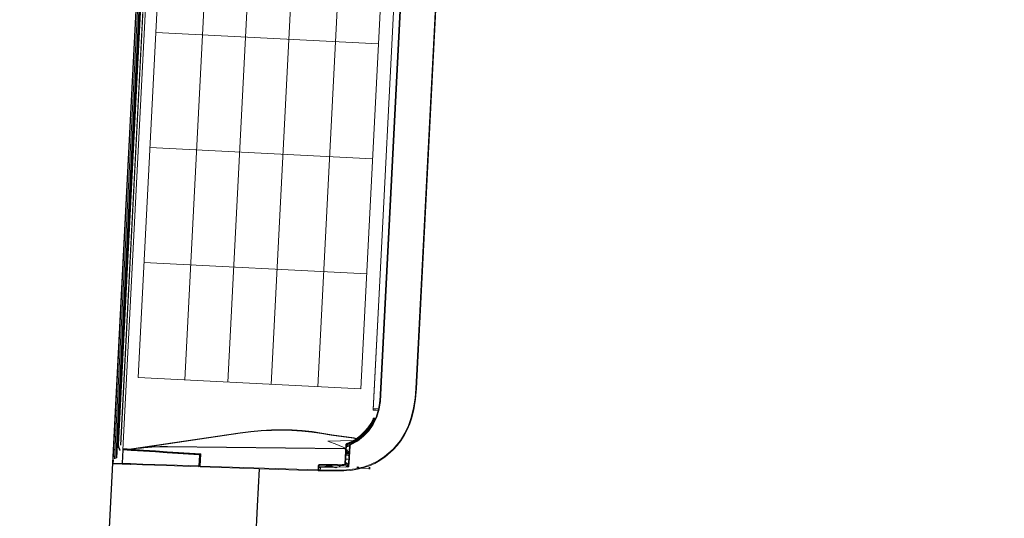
# Model space of a CAD drawing. Header units: centimetres. Extents: x -1062 to 5388, y 1642 to 2943.
# Tile 56 of 90: x 4196 to 4265, y 2468 to 2503. Entities that reach past the tile are written whole.
import ezdxf

# ---------------------------------------------------------------- set-up
doc = ezdxf.new("R2010")
doc.units = ezdxf.units.CM
doc.linetypes.add('DASHDOT', pattern=[1, 0.5, -0.25, 0, -0.25])
doc.layers.add('M-CONTROL', color=7, linetype='DASHDOT', true_color=0x006dda)
doc.layers.add('M-EQPM', color=220, linetype='Continuous', lineweight=25)
doc.layers.add('M-XREF', color=252, linetype='Continuous')
doc.layers.add('XREF$0$Ściany-2', color=8, linetype='Continuous')

# ---------------------------------------------------------------- blocks, each defined once
blk = doc.blocks.new('A$C65818201')
at = {"lineweight": 5}
for points in [[(-418.27, -0.3), (-418.27, -0.24), (-418.25, -0.18), (-418.22, -0.13), (-418.18, -0.09), (-418.14, -0.05), (-418.09, -0.02), (-418.03, 0), (-417.97, 0)], [(-417.97, 0), (-415.97, 0)], [(-417.97, 0), (-417.97, -0.01), (-417.97, -0.04), (-417.97, -0.09)], [(-415.97, 0), (415.97, 0)], [(-418.47, -0.59), (-418.47, -0.47), (-418.47, -0.38), (-418.47, -0.32), (-418.47, -0.3)], [(-418.47, -0.3), (-418.27, -0.3)], [(-418.27, -0.59), (-418.47, -0.59)], [(-418.47, -0.59), (-418.37, -6.43)], [(-418.26, -12.35), (-418.37, -6.43)], [(-418.37, -6.43), (-418.35, -6.52), (-418.33, -6.61), (-418.28, -6.7), (-418.21, -6.77), (-418.14, -6.83), (-418.05, -6.88), (-417.96, -6.9), (-417.86, -6.91)], [(-418.27, -0.35), (-418.26, -0.27), (-418.2, -0.18), (-418.13, -0.13), (-418.03, -0.09), (-418, -0.09), (-417.97, -0.09)], [(-418.27, -0.5), (-418.26, -0.46), (-418.24, -0.42), (-418.21, -0.38), (-418.18, -0.36), (-418.13, -0.33), (-418.09, -0.31), (-418.03, -0.3), (-417.97, -0.29)], [(-418.27, -0.36), (-418.27, -0.32), (-418.27, -0.3), (-418.27, -0.3)], [(-418.27, -0.5), (-418.27, -0.44), (-418.27, -0.4), (-418.27, -0.35)], [(-418.27, -0.35), (-418.27, -0.36)], [(-418.27, -0.39), (-418.27, -0.36)], [(-418.27, -0.39), (-418.27, -0.45), (-418.27, -0.51), (-418.27, -0.59)], [(-418.17, -6.43), (-418.27, -0.5)], [(-418.17, -6.44), (-418.27, -0.59)], [(-418.17, -6.43), (-418.16, -6.39), (-418.14, -6.35), (-418.11, -6.32), (-418.08, -6.29), (-418.03, -6.26), (-417.98, -6.24), (-417.92, -6.22), (-417.86, -6.22)], [(-418.17, -6.44), (-418.17, -6.43)], [(-417.67, -6.63), (-417.76, -6.63), (-417.86, -6.61), (-417.94, -6.6), (-418.02, -6.57), (-418.08, -6.54), (-418.12, -6.5), (-418.16, -6.47), (-418.17, -6.43)], [(-417.68, -6.91), (-417.77, -6.9), (-417.86, -6.88), (-417.95, -6.83), (-418.02, -6.78), (-418.09, -6.71), (-418.13, -6.63), (-418.16, -6.54), (-418.17, -6.44)], [(-417.97, -0.09), (-417.97, -0.14), (-417.97, -0.21), (-417.97, -0.29)], [(-415.97, -0.29), (-417.97, -0.29)], [(-417.97, -0.29), (-417.86, -6.22)], [(-417.86, -6.22), (-417.86, -6.26), (-417.85, -6.29), (-417.83, -6.33), (-417.81, -6.36), (-417.78, -6.38), (-417.75, -6.39), (-417.71, -6.41), (-417.67, -6.41)], [(-417.67, -6.63), (-417.68, -6.91)], [(-417.67, -6.41), (-408.4, -6.41)], [(-417.67, -6.63), (-417.67, -6.6), (-417.67, -6.57), (-417.67, -6.54), (-417.67, -6.51), (-417.67, -6.49), (-417.67, -6.46), (-417.67, -6.43), (-417.67, -6.41)], [(-408.4, -6.63), (-417.67, -6.63)], [(415.96, -0.98), (-414.98, -0.98)], [(-414.96, -2), (415.94, -2)], [(415.93, -2.49), (-414.29, -2.49)], [(-409.11, -4.68), (-408.11, -3.91), (-406.66, -3.14), (-405.08, -2.67), (415.93, -2.51)], [(-408.5, -12.36), (-408.4, -6.41)], [(405.31, -6.5), (-408.39, -6.5)], [(415.92, -3), (-404.98, -3.15), (-406.47, -3.6), (-407.84, -4.32), (-408.34, -4.68)], [(-408.09, -6.5), (-408.2, -12.36)], [(-407.8, -6.5), (-407.9, -12.21)], [(-407.61, -6.5), (-407.71, -12.36)], [(415.89, -4.68), (-405.28, -4.68)], [(415.89, -4.84), (-405.28, -4.84)], [(-417.83, -37.3), (-417.97, -29.04), (-418.12, -20.72), (-418.26, -12.35)], [(-418.26, -12.35), (-418.25, -12.36), (-418.23, -12.36), (-418.18, -12.36), (-418.12, -12.36), (-418.04, -12.36), (-417.96, -12.36), (-417.86, -12.36), (-417.76, -12.36)], [(-417.68, -6.91), (-417.86, -6.91)], [(-417.86, -6.91), (-417.76, -12.36)], [(-417.76, -12.36), (-417.62, -20.76), (-417.47, -29.11), (-417.32, -37.39)], [(-408.93, -37.39), (-408.79, -29.11), (-408.64, -20.76), (-408.5, -12.36)], [(-408.2, -12.36), (-408.34, -20.73), (-408.49, -29.07), (-408.63, -37.33)], [(-408.5, -12.36), (-408.44, -12.36), (-408.39, -12.36), (-408.33, -12.36), (-408.29, -12.36), (-408.25, -12.36), (-408.22, -12.36), (-408.2, -12.36)], [(-407.9, -12.21), (-408.05, -20.6), (-408.19, -28.95), (-408.33, -37.23)], [(-407.9, -12.21), (-407.95, -12.21), (-408.01, -12.21), (-408.06, -12.21), (-408.11, -12.21), (-408.15, -12.21), (-408.17, -12.21), (-408.19, -12.21), (-408.2, -12.21)], [(-408.15, -37.39), (-408, -29.11), (-407.86, -20.76), (-407.71, -12.36)], [(-407.9, -12.21), (-407.71, -12.21)], [(-407.71, -12.36), (-407.49, -12.36)], [(-407.49, -12.36), (-407.48, -12.44), (-406.4, -19.32), (-406.14, -20.9)], [(-406.35, -20.92), (-406.57, -19.34), (-407.48, -12.44), (-407.49, -12.36)], [(-407.49, -12.36), (-392.4, -87.31)], [(-357.74, -169.47), (-357.74, -14.47), (362.26, -14.47)], [(-277.74, -169.47), (-277.74, -14.47)], [(-197.74, -169.47), (-197.74, -14.47)], [(-117.74, -169.47), (-117.74, -14.47)], [(-406.14, -20.9), (-406.16, -20.9), (-406.19, -20.9), (-406.21, -20.9), (-406.24, -20.91), (-406.27, -20.91), (-406.29, -20.91), (-406.32, -20.92), (-406.35, -20.92)], [(-404.86, -37.39), (-405.15, -31.93), (-405.65, -26.44), (-406.35, -20.92)], [(-406.14, -20.9), (-405.44, -26.42), (-404.94, -31.93), (-404.65, -37.4)], [(-392.75, -87.37), (-406.14, -20.9)], [(-417.44, -59.71), (-417.83, -37.3)], [(-417.83, -37.3), (-417.82, -37.31), (-417.79, -37.33), (-417.75, -37.35), (-417.68, -37.37), (-417.61, -37.38), (-417.52, -37.38), (-417.42, -37.39), (-417.32, -37.39)], [(-417.32, -37.39), (-416.94, -59.76)], [(-409.32, -59.57), (-408.93, -37.39)], [(-408.63, -37.33), (-409.02, -59.51)], [(-408.93, -37.39), (-408.87, -37.39), (-408.82, -37.39), (-408.77, -37.38), (-408.72, -37.37), (-408.68, -37.37), (-408.66, -37.36), (-408.64, -37.34), (-408.63, -37.33)], [(-408.33, -37.23), (-408.72, -59.45)], [(-408.33, -37.23), (-408.39, -37.23), (-408.45, -37.24), (-408.5, -37.24), (-408.54, -37.25), (-408.58, -37.26), (-408.61, -37.27), (-408.63, -37.28), (-408.63, -37.29)], [(-408.15, -37.39), (-408.56, -60.8)], [(-408.15, -37.23), (-408.33, -37.23)], [(-404.65, -37.4), (-404.67, -37.4), (-404.69, -37.39), (-404.72, -37.39), (-404.74, -37.39), (-404.77, -37.39), (-404.8, -37.38), (-404.83, -37.39), (-404.86, -37.39)], [(-399.79, -160.35), (-404.86, -37.39)], [(-404.65, -37.4), (-399.59, -160.36)], [(-357.74, -46.97), (362.26, -46.97)], [(-417.44, -59.71), (-417.43, -59.76), (-417.42, -59.82), (-417.39, -59.87), (-417.35, -59.92), (-417.31, -59.95), (-417.25, -59.98), (-417.19, -60), (-417.14, -60)], [(-417.44, -59.71), (-417.43, -59.72), (-417.4, -59.73), (-417.35, -59.74), (-417.29, -59.75), (-417.21, -59.76), (-417.13, -59.76), (-417.03, -59.76), (-416.94, -59.76)], [(-417.42, -60.8), (-417.41, -60.8), (-417.38, -60.8), (-417.33, -60.8), (-417.27, -60.8), (-417.2, -60.8), (-417.11, -60.8), (-417.02, -60.8), (-416.92, -60.8)], [(-415.99, -142.73), (-417.42, -60.8)], [(-416.92, -60.5), (-416.99, -60.51), (-417.05, -60.54), (-417.11, -60.57), (-417.15, -60.61), (-417.21, -60.71), (-417.22, -60.8)], [(-416.94, -60), (-416.98, -60), (-417.01, -60), (-417.05, -60), (-417.08, -60), (-417.1, -60), (-417.12, -60), (-417.13, -60), (-417.14, -60)], [(-416.94, -59.76), (-416.94, -59.81), (-416.94, -59.86), (-416.94, -59.9), (-416.94, -59.94), (-416.94, -59.96), (-416.94, -59.99), (-416.94, -60), (-416.94, -60)], [(-416.94, -59.76), (-409.52, -59.76)], [(-409.52, -60), (-416.94, -60)], [(-416.92, -60.5), (-408.56, -60.5)], [(-416.92, -60.8), (-416.92, -60.69), (-416.92, -60.59), (-416.92, -60.52), (-416.92, -60.5)], [(-408.56, -60.8), (-416.92, -60.8)], [(-416.92, -60.8), (-415.49, -142.63)], [(-416.12, -60.5), (-416.11, -60)], [(-415.81, -60), (-415.82, -60.5)], [(-415.42, -60.5), (-415.43, -60)], [(-415.13, -60), (-415.12, -60.5)], [(-415.1, -60.5), (-415.1, -60.5), (-415.11, -60.5), (-415.12, -60.5)], [(-414.83, -60), (-414.82, -60.5)], [(-414.82, -60.5), (-414.83, -60)], [(-414.82, -60.5), (-414.82, -60.5)], [(-414.33, -60), (-414.32, -60.5)], [(-413.18, -60.5), (-413.19, -60)], [(-412.68, -60.5), (-412.69, -60)], [(-412.18, -60), (-412.18, -60.5)], [(-411.94, -60.5), (-411.93, -60)], [(-411.43, -60), (-411.44, -60.5)], [(-410.93, -60), (-410.94, -60.5)], [(-409.54, -60.5), (-409.53, -60)], [(-409.02, -59.51), (-409.03, -59.61), (-409.06, -59.7), (-409.11, -59.79), (-409.17, -59.86), (-409.25, -59.92), (-409.33, -59.96), (-409.42, -59.99), (-409.52, -60)], [(-409.52, -59.76), (-409.48, -59.76), (-409.45, -59.75), (-409.41, -59.73), (-409.38, -59.71), (-409.35, -59.67), (-409.34, -59.64), (-409.32, -59.6), (-409.32, -59.57)], [(-408.79, -59.76), (-408.94, -59.81), (-409.1, -59.88), (-409.33, -59.97), (-409.48, -60), (-409.52, -60), (-409.52, -60)], [(-409.52, -59.76), (-409.52, -59.81), (-409.52, -59.86), (-409.52, -59.9), (-409.52, -59.94), (-409.52, -59.96), (-409.52, -59.99), (-409.52, -60), (-409.52, -60)], [(-408.79, -60), (-409.03, -60), (-409.24, -60), (-409.43, -60), (-409.51, -60), (-409.52, -60), (-409.52, -60)], [(-409.32, -59.57), (-409.26, -59.57), (-409.21, -59.56), (-409.15, -59.56), (-409.11, -59.55), (-409.07, -59.55), (-409.04, -59.53), (-409.02, -59.52), (-409.02, -59.51)], [(-409.03, -60), (-409.04, -60.5)], [(-408.72, -59.45), (-408.78, -59.45), (-408.84, -59.46), (-408.89, -59.46), (-408.93, -59.47), (-408.97, -59.48), (-409, -59.49), (-409.01, -59.5), (-409.02, -59.51)], [(-408.72, -59.45), (-408.73, -59.56), (-408.75, -59.66), (-408.79, -59.76)], [(-408.79, -59.76), (-408.54, -59.76)], [(-408.79, -59.76), (-408.79, -59.81), (-408.79, -59.86), (-408.79, -59.9), (-408.79, -59.94), (-408.79, -59.96), (-408.79, -59.99), (-408.79, -60), (-408.79, -60)], [(-408.54, -60), (-408.79, -60)], [(-357.74, -76.97), (362.26, -76.97)], [(-392.75, -87.37), (-392.72, -87.37), (-392.68, -87.36), (-392.64, -87.36), (-392.6, -87.34), (-392.55, -87.34), (-392.5, -87.33), (-392.45, -87.32), (-392.4, -87.31)], [(-392.52, -167.89), (-392.12, -166.09), (-390.93, -150.46), (-390.02, -143.73), (-389.39, -136.91), (-389.04, -130), (-388.96, -123.02), (-389.16, -115.97), (-389.65, -108.88), (-390.4, -101.74), (-391.44, -94.57), (-392.75, -87.37)], [(-392.4, -87.31), (-391.08, -94.55), (-390.04, -101.78), (-389.28, -108.97), (-388.8, -116.12), (-388.6, -123.22), (-388.69, -130.25), (-389.05, -137.21), (-389.7, -144.08), (-390.63, -150.86), (-391.83, -166.53), (-392.23, -168.28)], [(-357.74, -106.97), (362.26, -106.97)], [(-415.49, -142.63), (-415.59, -142.66), (-415.68, -142.7), (-415.77, -142.72), (-415.84, -142.74), (-415.91, -142.75), (-415.95, -142.75), (-415.98, -142.74), (-415.99, -142.73)], [(-415.99, -142.73), (-415.98, -142.78), (-415.96, -142.84), (-415.93, -142.89), (-415.9, -142.93), (-415.85, -142.97), (-415.8, -143), (-415.75, -143.01), (-415.69, -143.02)], [(-415.99, -142.73), (-415.96, -144.18)], [(-415.82, -144.18), (-415.82, -142.98)], [(-415.49, -142.63), (-415.53, -142.72), (-415.57, -142.8), (-415.6, -142.88), (-415.63, -142.94), (-415.65, -142.99), (-415.67, -143.02), (-415.68, -143.03), (-415.69, -143.02)], [(-415.68, -143.03), (-412.67, -143.03)], [(-415.49, -142.63), (-412.67, -142.63)], [(-415.32, -143.71), (-415.32, -143.03)], [(-413.97, -143.03), (-413.95, -144.18)], [(-413.45, -144.67), (-413.48, -143.03)], [(-413.12, -146.57), (-413.18, -143.03)], [(-412.67, -142.63), (-412.67, -142.73), (-412.67, -142.82), (-412.67, -142.9), (-412.67, -142.96), (-412.67, -143), (-412.67, -143.03)], [(-411.67, -143.6), (-411.7, -143.41), (-411.76, -143.22), (-411.85, -143.06), (-411.97, -142.91), (-412.12, -142.79), (-412.29, -142.7), (-412.48, -142.64), (-412.67, -142.63)], [(-412.67, -143.03), (-412.54, -143.04), (-412.38, -143.12), (-412.25, -143.25), (-412.18, -143.42), (-412.17, -143.51)], [(-411.57, -155.94), (-412.17, -143.51)], [(-411.67, -143.6), (-411.77, -143.6), (-411.86, -143.6), (-411.95, -143.59), (-412.03, -143.58), (-412.09, -143.56), (-412.14, -143.55), (-412.16, -143.53), (-412.17, -143.51)], [(-411.67, -143.6), (-411.07, -156.03)], [(-357.74, -139.47), (362.26, -139.47)], [(-415.82, -144.18), (-415.88, -144.18), (-415.92, -144.18), (-415.95, -144.18), (-415.96, -144.18)], [(-415.96, -144.18), (-415.37, -156)], [(-415.32, -143.71), (-415.41, -143.72), (-415.51, -143.75), (-415.59, -143.79), (-415.67, -143.85), (-415.73, -143.92), (-415.78, -144), (-415.81, -144.09), (-415.82, -144.18)], [(-415.82, -144.18), (-415.73, -144.17), (-415.62, -144.17)], [(-415.62, -144.17), (-415.5, -144.1), (-415.33, -143.84), (-415.32, -143.71)], [(-415.47, -144.18), (-415.52, -144.18), (-415.57, -144.18), (-415.62, -144.17)], [(-415.47, -144.18), (-413.95, -144.18)], [(-414.87, -156.1), (-415.47, -144.18)], [(-413.95, -144.18), (-413.86, -144.19), (-413.76, -144.22), (-413.68, -144.26), (-413.6, -144.33), (-413.54, -144.4), (-413.49, -144.49), (-413.46, -144.57), (-413.45, -144.67)], [(-413.45, -144.67), (-412.87, -155.96)], [(-412.36, -149.14), (-413.44, -145.5)], [(-413.43, -146.25), (-412.55, -149.2)], [(-412.36, -149.14), (-412.36, -149.15), (-412.37, -149.15), (-412.39, -149.16), (-412.41, -149.16), (-412.44, -149.17), (-412.48, -149.18), (-412.51, -149.19), (-412.55, -149.2)], [(-412.55, -149.2), (-412.47, -149.52), (-412.41, -149.84), (-412.37, -150.16), (-412.35, -150.49), (-412.36, -150.81), (-412.38, -151.14), (-412.43, -151.46), (-412.51, -151.78)], [(-412.31, -151.82), (-412.24, -151.49), (-412.18, -151.16), (-412.15, -150.82), (-412.15, -150.48), (-412.17, -150.14), (-412.21, -149.81), (-412.27, -149.47), (-412.36, -149.14)], [(-393.82, -165.92), (-395.07, -148.51), (-397.1, -154.81), (-399.39, -160.96)], [(-415.37, -156), (-415.37, -156), (-415.14, -160.67), (-414.57, -165.31), (-413.6, -170.01), (-412.19, -174.6), (-410.69, -178.24), (-408.88, -181.76), (-406.7, -185.2), (-404.22, -188.45), (-398.71, -194.15), (-395.59, -196.75), (-392.26, -199.09), (-388.47, -201.29), (-384.49, -203.14), (-380.23, -204.69), (-375.86, -205.89), (-374.78, -206.14), (-370.44, -206.94), (-362.95, -207.76), (-355.37, -208)], [(-415.37, -156), (-415.36, -156.02), (-415.33, -156.04), (-415.29, -156.06), (-415.23, -156.07), (-415.15, -156.09), (-415.07, -156.09), (-414.97, -156.09), (-414.87, -156.1)], [(-355.37, -207.61), (-362.21, -207.41), (-369.03, -206.75), (-375.74, -205.51), (-381.4, -203.86), (-386.86, -201.62), (-391.99, -198.77), (-398.32, -193.94), (-403.84, -188.23), (-406.98, -183.97), (-409.63, -179.37), (-411.72, -174.52), (-413.46, -168.52), (-414.48, -162.34), (-414.87, -156.1)], [(-412.51, -151.78), (-413.28, -154.75)], [(-413.26, -155.5), (-412.31, -151.82)], [(-412.87, -155.96), (-412.24, -164.01)], [(-411.54, -157.12), (-412.83, -157.35)], [(-412.31, -151.82), (-412.31, -151.82), (-412.32, -151.82), (-412.34, -151.81), (-412.37, -151.81), (-412.4, -151.8), (-412.43, -151.79), (-412.47, -151.78), (-412.51, -151.78)], [(-412.41, -152.2), (-412.02, -152.2)], [(-412.03, -151.7), (-412.28, -151.7)], [(-411.25, -160.63), (-411.4, -159.06), (-411.52, -157.5), (-411.57, -155.94)], [(-411.07, -156.03), (-411.17, -156.03), (-411.26, -156.03), (-411.35, -156.02), (-411.42, -156.01), (-411.49, -155.99), (-411.53, -155.98), (-411.56, -155.96), (-411.57, -155.94)], [(-411.07, -156.03), (-411.02, -157.58), (-410.91, -159.13), (-410.75, -160.66)], [(-412.81, -157.86), (-411.51, -157.63)], [(-409.63, -163.51), (-410.19, -163.45), (-410.72, -163.3), (-411.22, -163.06), (-411.66, -162.72), (-412.03, -162.31), (-412.32, -161.83), (-412.52, -161.31), (-412.52, -161.31)], [(-412.43, -162.6), (-411.99, -163.08), (-411.47, -163.47), (-410.89, -163.76), (-410.27, -163.93), (-409.63, -163.99)], [(-397.44, -164.01), (-412.24, -164.01)], [(-412.19, -162.05), (-412.14, -162.15), (-411.74, -162.63)], [(-411.5, -160.05), (-411.54, -157.63)], [(-411.31, -160.05), (-411.36, -160.05), (-411.42, -160.05), (-411.46, -160.05), (-411.49, -160.05), (-411.5, -160.05)], [(-411.5, -160.05), (-411.49, -160.15), (-411.46, -160.24), (-411.42, -160.32), (-411.35, -160.4), (-411.27, -160.46), (-411.26, -160.47)], [(-411.26, -160.47), (-410.96, -162.56)], [(-411.25, -160.63), (-411.2, -160.8), (-411.13, -160.97), (-411.03, -161.12), (-410.92, -161.25), (-410.77, -161.36), (-410.6, -161.44), (-410.43, -161.49), (-410.25, -161.5)], [(-411.25, -160.63), (-411.23, -160.64), (-411.2, -160.66), (-411.16, -160.67), (-411.09, -160.68), (-411.02, -160.68), (-410.94, -160.68), (-410.84, -160.68), (-410.75, -160.66)], [(-410.96, -162.56), (-411.07, -161.89), (-411.15, -161.3), (-411.18, -161.1)], [(-410.96, -162.56), (-410.94, -162.57), (-410.88, -162.57), (-410.79, -162.57), (-410.67, -162.55), (-410.52, -162.53), (-410.35, -162.51), (-410.17, -162.48), (-409.97, -162.45)], [(-410.84, -163.25), (-410.96, -162.56)], [(-410.25, -161.1), (-410.34, -161.1), (-410.43, -161.07), (-410.51, -161.03), (-410.58, -160.98), (-410.64, -160.91), (-410.69, -160.84), (-410.73, -160.75), (-410.75, -160.66)], [(-410.25, -161.1), (-410.25, -161.19), (-410.25, -161.26), (-410.25, -161.33), (-410.25, -161.39), (-410.25, -161.44), (-410.25, -161.47), (-410.25, -161.5), (-410.25, -161.5)], [(-410.25, -161.1), (-397.03, -161.1)], [(-409.97, -162.45), (-410.08, -162.12), (-410.16, -161.83), (-410.22, -161.63), (-410.24, -161.52), (-410.25, -161.5)], [(-397.03, -161.5), (-410.25, -161.5)], [(-409.97, -162.45), (-409.78, -163.5)], [(-409.48, -162.45), (-409.97, -162.45)], [(-397.5, -163.51), (-409.63, -163.51)], [(-409.63, -163.51), (-409.63, -163.51), (-409.63, -163.54), (-409.63, -163.59), (-409.63, -163.65), (-409.63, -163.72), (-409.63, -163.81), (-409.63, -163.9), (-409.63, -163.99)], [(-409.63, -163.99), (-397.5, -163.99)], [(-409.48, -161.5), (-409.48, -161.52), (-409.48, -161.58), (-409.48, -161.66), (-409.48, -161.78), (-409.48, -161.92), (-409.48, -162.08), (-409.48, -162.26), (-409.48, -162.45)], [(-407.07, -161.5), (-407.1, -163.51)], [(-407.04, -163.51), (-407.03, -162.88), (-407.01, -161.88), (-407.01, -161.5)], [(-404.28, -161.5), (-404.28, -161.68), (-404.28, -163.09), (-404.28, -163.51)], [(-403.98, -163.51), (-403.98, -163.21), (-403.98, -161.74), (-403.98, -161.5)], [(-402.07, -161.59), (-402.26, -161.6), (-402.45, -161.63), (-402.61, -161.69), (-402.75, -161.78), (-402.86, -161.88), (-402.94, -162.01), (-402.98, -162.14)], [(-402.97, -162.1), (-402.98, -162.12), (-402.98, -162.19)], [(-402.98, -162.19), (-402.98, -162.18), (-402.98, -162.16), (-402.98, -162.14)], [(-402.98, -162.19), (-402.98, -162.56)], [(-402.97, -162.46), (-402.98, -162.49), (-402.98, -162.53), (-402.98, -162.56)], [(-402.98, -162.56), (-402.96, -162.5)], [(-402.98, -162.56), (-402.98, -163.51)], [(-402.98, -162.56), (-402.98, -162.6), (-402.96, -162.63), (-402.94, -162.67), (-402.91, -162.7), (-402.88, -162.73), (-402.84, -162.76), (-402.78, -162.78), (-402.73, -162.8)], [(-402.07, -161.65), (-402.25, -161.71), (-402.44, -161.8), (-402.6, -161.91), (-402.74, -162.04), (-402.85, -162.18), (-402.93, -162.32), (-402.97, -162.46)], [(-402.82, -161.75), (-402.94, -161.97), (-402.97, -162.1)], [(-402.96, -162.5), (-402.96, -162.49), (-402.96, -162.49), (-402.97, -162.49), (-402.97, -162.48), (-402.97, -162.48), (-402.97, -162.47), (-402.97, -162.46)], [(-402.96, -162.5), (-402.88, -162.4), (-402.72, -162.31), (-402.58, -162.28)], [(-402.72, -162.75), (-402.77, -162.72), (-402.81, -162.7), (-402.85, -162.67), (-402.89, -162.64), (-402.92, -162.6), (-402.94, -162.57), (-402.96, -162.53), (-402.96, -162.5)], [(-402.63, -161.5), (-402.83, -161.75)], [(-402.07, -161.59), (-402.25, -161.56), (-402.42, -161.56), (-402.58, -161.59), (-402.71, -161.65), (-402.81, -161.73), (-402.83, -161.75)], [(-402.73, -162.8), (-402.73, -162.78), (-402.73, -162.76), (-402.72, -162.75)], [(-402.73, -163.51), (-402.73, -162.8)], [(-402.58, -162.28), (-402.65, -162.44), (-402.7, -162.6), (-402.72, -162.75)], [(-402.72, -162.75), (-401.58, -163.14)], [(-402.07, -161.65), (-402.21, -161.78), (-402.35, -161.93), (-402.47, -162.1), (-402.58, -162.28)], [(-402.58, -162.28), (-402.58, -162.28)], [(-402.58, -162.28), (-401.62, -162.6)], [(-402.07, -161.59), (-402, -161.5)], [(-402.07, -161.65), (-402.07, -161.59)], [(-400.6, -162.15), (-402.07, -161.65)], [(-401.58, -163.14), (-401.66, -162.95), (-401.67, -162.77), (-401.62, -162.6)], [(-401.62, -162.6), (-401.47, -162.44), (-401.25, -162.31), (-400.95, -162.21), (-400.6, -162.15)], [(-401.58, -163.14), (-401.36, -163.51)], [(-400.6, -162.15), (-400.48, -162.14)], [(-400.48, -161.5), (-400.48, -162.14)], [(-399.39, -161.06), (-399.49, -161.05), (-399.58, -161), (-399.66, -160.9), (-399.74, -160.72), (-399.79, -160.35)], [(-399.59, -160.36), (-399.61, -160.35), (-399.63, -160.35), (-399.65, -160.35), (-399.68, -160.35), (-399.71, -160.35), (-399.73, -160.35), (-399.77, -160.35), (-399.79, -160.35)], [(-399.59, -160.36), (-399.59, -160.68), (-399.55, -160.85), (-399.51, -160.92), (-399.47, -160.94), (-399.45, -160.95), (-399.41, -160.96), (-399.39, -160.96)], [(-399.39, -160.96), (-399.39, -160.97), (-399.39, -160.98), (-399.39, -160.99), (-399.39, -161), (-399.39, -161.02), (-399.39, -161.03), (-399.39, -161.05), (-399.39, -161.06)], [(-397.92, -163.51), (-398.52, -161.5)], [(-397.63, -163.51), (-398.23, -161.5)], [(-397.51, -163.43), (-397.8, -162.36), (-398.02, -161.5)], [(-397.54, -161.74), (-397.71, -161.68), (-397.85, -161.57), (-397.91, -161.5)], [(-397.57, -161.5), (-397.57, -161.51), (-397.56, -161.52), (-397.55, -161.54), (-397.55, -161.57), (-397.54, -161.6), (-397.54, -161.64), (-397.54, -161.68), (-397.54, -161.74)], [(-397.47, -161.74), (-397.54, -161.74)], [(-397.03, -163.39), (-397.11, -163.41), (-397.2, -163.43), (-397.28, -163.44), (-397.35, -163.45), (-397.41, -163.45), (-397.45, -163.45), (-397.49, -163.44), (-397.51, -163.43)], [(-397.3, -163.52), (-397.37, -163.51), (-397.43, -163.51), (-397.5, -163.51)], [(-397.5, -163.51), (-397.5, -163.51), (-397.5, -163.54), (-397.5, -163.59), (-397.5, -163.65), (-397.5, -163.72), (-397.5, -163.81), (-397.5, -163.9), (-397.5, -163.99)], [(-397.5, -163.99), (-397.47, -163.99), (-397.43, -164), (-397.4, -164.01)], [(-397.47, -161.5), (-397.47, -161.51), (-397.47, -161.52), (-397.47, -161.54), (-397.47, -161.57), (-397.47, -161.61), (-397.47, -161.65), (-397.47, -161.69), (-397.47, -161.74)], [(-397.47, -161.74), (-397.32, -162.33), (-397.03, -163.39)], [(-397.03, -161.74), (-397.47, -161.74)], [(-397.44, -164.01), (-397.35, -164.01), (-397.26, -164.03), (-397.17, -164.08), (-397.1, -164.13), (-397.04, -164.2), (-396.99, -164.27)], [(-397.3, -163.52), (-397.3, -163.53), (-397.31, -163.56), (-397.32, -163.6), (-397.33, -163.66), (-397.35, -163.74), (-397.36, -163.82), (-397.38, -163.91), (-397.4, -164.01)], [(-397.17, -163.56), (-397.18, -163.57), (-397.19, -163.59), (-397.21, -163.64), (-397.23, -163.69), (-397.25, -163.76), (-397.28, -163.84), (-397.31, -163.92), (-397.34, -164.01)], [(-397.17, -163.56), (-397.3, -163.52)], [(-397.08, -163.59), (-397.08, -163.6), (-397.09, -163.63), (-397.1, -163.67), (-397.11, -163.73), (-397.14, -163.8), (-397.17, -163.87), (-397.21, -163.96), (-397.24, -164.04)], [(-397.24, -164.04), (-397.21, -164.05), (-396.95, -164.14)], [(-397.08, -163.59), (-397.17, -163.56)], [(-396.78, -163.81), (-397.04, -163.61), (-397.08, -163.59)], [(-397.03, -161.5), (-397.03, -161.5), (-397.03, -161.47), (-397.03, -161.44), (-397.03, -161.39), (-397.03, -161.33), (-397.03, -161.26), (-397.03, -161.19), (-397.03, -161.1)], [(-397.03, -161.1), (-396.85, -161.13), (-396.66, -161.18), (-396.49, -161.27), (-396.34, -161.39), (-396.21, -161.53), (-396.12, -161.7)], [(-397.03, -161.5), (-397.03, -161.51), (-397.03, -161.52), (-397.03, -161.54), (-397.03, -161.57), (-397.03, -161.61), (-397.03, -161.65), (-397.03, -161.69), (-397.03, -161.74)], [(-396.58, -161.8), (-396.63, -161.72), (-396.69, -161.64), (-396.76, -161.58), (-396.85, -161.54), (-396.94, -161.51), (-397.03, -161.5)], [(-396.85, -161.86), (-396.87, -161.83), (-396.9, -161.8), (-396.93, -161.78), (-396.96, -161.76), (-397, -161.75), (-397.03, -161.74)], [(-396.99, -163.69), (-397, -163.51), (-397.03, -163.39)], [(-396.78, -163.81), (-396.77, -163.82), (-396.77, -163.85), (-396.78, -163.89), (-396.8, -163.93), (-396.82, -163.98), (-396.86, -164.03), (-396.9, -164.09), (-396.95, -164.14)], [(-396.95, -164.14), (-396.86, -164.27)], [(-396.95, -164.35), (-396.95, -164.14)], [(-396.61, -164.05), (-396.61, -164.06), (-396.62, -164.08), (-396.64, -164.1), (-396.67, -164.13), (-396.7, -164.16), (-396.75, -164.2), (-396.8, -164.23), (-396.86, -164.27)], [(-396.58, -161.8), (-396.59, -161.8), (-396.61, -161.79), (-396.63, -161.79), (-396.66, -161.8), (-396.7, -161.81), (-396.75, -161.82), (-396.8, -161.84), (-396.85, -161.86)], [(-396.21, -163.24), (-396.85, -161.86)], [(-396.61, -164.05), (-396.78, -163.81)], [(-393.45, -169.08), (-396.61, -164.05)], [(-396.58, -161.8), (-396.56, -161.81), (-396.53, -161.82), (-396.49, -161.82), (-396.43, -161.81), (-396.36, -161.79), (-396.29, -161.76), (-396.21, -161.74), (-396.12, -161.7)], [(-378.32, -179.49), (-381.69, -177.91), (-384.86, -175.96), (-387.8, -173.68), (-390.47, -171.09), (-392.84, -168.22), (-394.88, -165.11), (-396.58, -161.8)], [(-378.86, -179.54), (-381.72, -178.17), (-384.95, -176.2), (-387.93, -173.89), (-390.65, -171.27), (-393.06, -168.37), (-395.13, -165.22), (-396.21, -163.24)], [(-396.12, -161.7), (-394.45, -164.96), (-392.44, -168.03), (-390.1, -170.85), (-387.47, -173.4), (-384.58, -175.65), (-381.45, -177.56), (-378.14, -179.13)], [(-411.87, -169.52), (-413.15, -170.97)], [(-413.14, -171.7), (-411.86, -170.25)], [(-396.99, -164.27), (-394.05, -168.91), (-390.5, -173), (-386.41, -176.5), (-381.86, -179.34), (-376.7, -181.57), (-371.22, -182.98), (-365.51, -183.5)], [(-396.86, -164.27), (-393.7, -169.37)], [(-393.45, -169.08), (-393.44, -169.09), (-393.45, -169.12), (-393.47, -169.15), (-393.5, -169.18), (-393.54, -169.22), (-393.59, -169.27), (-393.65, -169.32), (-393.7, -169.37)], [(-366.21, -183), (-367.19, -182.96), (-371.12, -182.55), (-376.75, -181.14), (-382.06, -178.84), (-386.91, -175.69), (-391.17, -171.8), (-393.45, -169.08)], [(-357.74, -169.47), (362.26, -169.47)], [(-412.73, -178.03), (-412.85, -171.37)], [(-411.73, -178.03), (-413.03, -178.03)], [(-413.02, -178.52), (-411.72, -178.52)], [(-378.31, -179.76), (-378.86, -179.54)], [(-377.64, -179.03), (-377.65, -179.15), (-377.7, -179.27), (-377.76, -179.37), (-377.86, -179.45), (-377.97, -179.5), (-378.08, -179.53), (-378.21, -179.53), (-378.32, -179.49)], [(-378.32, -179.49), (-378.31, -179.49), (-378.3, -179.47), (-378.28, -179.44), (-378.26, -179.4), (-378.23, -179.34), (-378.2, -179.28), (-378.17, -179.21), (-378.14, -179.13)], [(-378.2, -179.54), (-378.32, -179.49)], [(-377.97, -179.9), (-378.31, -179.76)], [(-377.51, -179.08), (-377.53, -179.2), (-377.57, -179.31), (-377.64, -179.41), (-377.73, -179.5), (-377.84, -179.55), (-377.95, -179.58), (-378.08, -179.58), (-378.2, -179.54)], [(-377.97, -179.9), (-377.98, -179.88), (-378.05, -179.75), (-378.11, -179.65), (-378.16, -179.58), (-378.2, -179.54)], [(-378.14, -179.13), (-378.04, -179.13), (-377.95, -179.12), (-377.86, -179.12), (-377.79, -179.1), (-377.73, -179.09), (-377.68, -179.07), (-377.65, -179.05), (-377.64, -179.03)], [(-377.47, -179.8), (-377.48, -179.82), (-377.52, -179.84), (-377.56, -179.85), (-377.62, -179.87), (-377.7, -179.88), (-377.78, -179.89), (-377.87, -179.89), (-377.97, -179.9)], [(-377.96, -180.62), (-377.97, -179.9)], [(-377.64, -179.03), (-377.51, -179.08)], [(-377.51, -179.08), (-377.5, -179.13), (-377.49, -179.27), (-377.47, -179.48), (-377.47, -179.76), (-377.47, -179.8)], [(-377.47, -179.8), (-377.46, -180.84)], [(-371.98, -182.5), (-371.98, -182.31), (-371.98, -180.63), (-371.98, -178.7)], [(-371.98, -178.7), (-371.97, -178.7), (-371.78, -178.76), (-371.62, -178.75)], [(-371.98, -178.7), (-281.97, -178.7)], [(-371.62, -178.77), (-281.97, -178.77)], [(-370.98, -178.77), (-370.98, -179.96), (-370.98, -181.55), (-370.98, -182.57)], [(-368.1, -182.91), (-365.51, -183)], [(-365.51, -183), (-366.21, -183)], [(-366.21, -183), (-366.21, -183.01), (-366.21, -183.04), (-366.21, -183.08), (-366.21, -183.14), (-366.21, -183.22), (-366.21, -183.3), (-366.21, -183.39), (-366.21, -183.49)], [(-366.21, -183.49), (-365.51, -183.49)], [(-365.51, -183), (363.5, -183)], [(-365.51, -183), (-365.51, -183.04), (-365.51, -183.15), (-365.51, -183.31), (-365.51, -183.49)], [(363.5, -183.49), (-365.51, -183.49)], [(-365.51, -183.49), (-365.51, -183.5)], [(363.5, -183.5), (-365.51, -183.5)], [(-281.97, -178.7), (-85.63, -178.7)], [(-281.97, -178.77), (-85.63, -178.77)], [(-355.37, -208), (-355.37, -208), (-355.37, -207.97), (-355.37, -207.94), (-355.37, -207.89), (-355.37, -207.83), (-355.37, -207.76), (-355.37, -207.69), (-355.37, -207.61)], [(-355.37, -207.61), (353.37, -207.61)], [(353.37, -208), (-355.37, -208)]]:
    blk.add_lwpolyline(points, dxfattribs=at)
blk = doc.blocks.new('XREF')
at = {"layer": 'XREF$0$Ściany-2'}
blk.add_line((-803.539, 2346.076), (-786.307, 2682.076), dxfattribs=at)

msp = doc.modelspace()

# ---------------------------------------------------------------- linework, layer by layer
at = {"layer": 'M-CONTROL', "ltscale": 50, "start_tangent": (-0.051219, -0.998687), "end_tangent": (1, 0)}
msp.add_spline([(4213.106, 2471.94), (4224.542, 2389.986), (4320.28, 2356.076)], degree=3, dxfattribs=at)

# ---------------------------------------------------------------- block references
at = {"layer": 'M-EQPM', "xscale": 0.1, "yscale": 0.1, "zscale": 0.1, "rotation": 87.06409976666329}
msp.add_blockref('A$C65818201', (4205.077, 2514.076), dxfattribs=at)
at = {"layer": 'M-XREF'}
msp.add_blockref('XREF', (5000, 0), dxfattribs=at)

doc.saveas('drawing.dxf')
